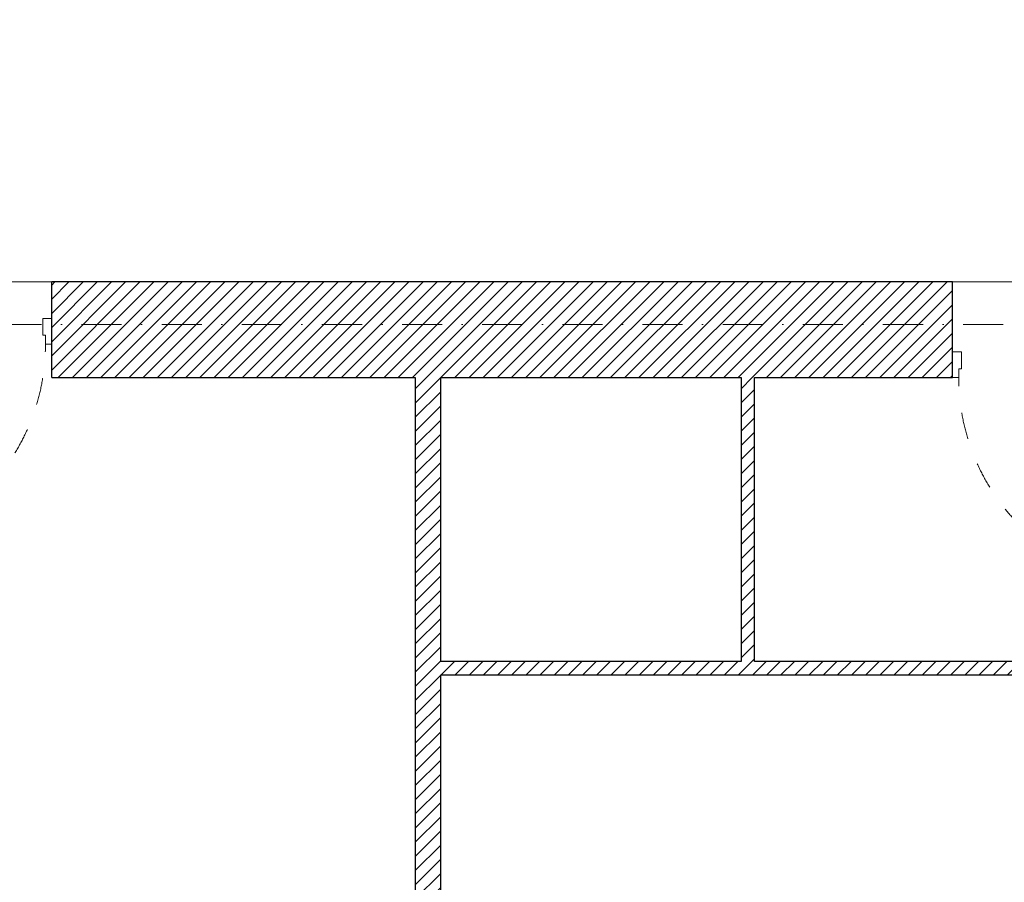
# Model space of a CAD drawing. Header units: millimetres. Extents: x 172139 to 266886, y 89525 to 138225.
# Tile 34 of 72: x 198517 to 202941, y 110700 to 114575. Entities that reach past the tile are written whole.
import ezdxf
from ezdxf.enums import TextEntityAlignment as Align

# ---------------------------------------------------------------- set-up
doc = ezdxf.new("R2010")
doc.units = ezdxf.units.MM
doc.header["$MEASUREMENT"] = 0
doc.linetypes.add('Kropki i Kreski', pattern=[360, 180, -90, 0, -90])
doc.linetypes.add('Przerywana', pattern=[240, 120, -120])
for name, color, linetype in [('Drzwi ArchiCAD', 7, 'Continuous'), ('Konstrukcja - Siatki mod', 7, 'Continuous'), ('KR_INW', 7, 'Continuous'), ('NAPIS_SODON', 7, 'Continuous'), ('Znaczniki drzwi ArchiCADa', 7, 'Continuous')]:
    doc.layers.add(name, color=color, linetype=linetype)
for name, color, linetype, lineweight in [('Drzwi ArchiCAD_Nr_pióra__1', 7, 'Continuous', 13), ('Drzwi ArchiCAD_Nr_pióra__27', 7, 'Continuous', 25), ('KR_INW_Nr_pióra__101', 252, 'Continuous', 5), ('KR_INW_Nr_pióra__27', 7, 'Continuous', 25), ('NAPIS_SODON_Nr_pióra__121', 255, 'Continuous', 0), ('Znaczniki drzwi ArchiCADa_Nr_pióra__7', 7, 'Continuous', 13)]:
    doc.layers.add(name, color=color, linetype=linetype, lineweight=lineweight)
doc.layers.add('Konstrukcja - Siatki mod_Nr_pióra__48', color=7, linetype='Continuous', lineweight=15, true_color=0xa80f02)
doc.layers.add('Znaczniki drzwi ArchiCADa_Nr_pióra__20', color=7, linetype='Continuous', lineweight=13, true_color=0xb00000)
doc.styles.add('GENERATED_STYLE_1', font='txt')
pattern_1 = [(45, (0, 0), (-31.819804, 31.819804), [])]

# ---------------------------------------------------------------- blocks, each defined once
blk = doc.blocks.new('Strop_2', base_point=(188316, 115154.1))
at = {"layer": 'NAPIS_SODON_Nr_pióra__121', "linetype": 'Continuous', "flags": 128}
blk.add_lwpolyline([(224893.2, 113397.6), (205242.2, 113397.6), (204667.3, 113397.6), (188316, 113397.6), (188316, 115154.1), (204667.3, 115154.1), (205241.5, 115154.1), (205242.2, 115154.1), (205242.2, 115394.1), (205241.5, 115154.1), (205174.5, 117823.2), (205315.4, 117824.8), (205315.4, 121145.6), (224463.2, 121145.6)], dxfattribs=at)
blk = doc.blocks.new('Drzwi 19_29')
at = {"layer": 'Drzwi ArchiCAD_Nr_pióra__1', "linetype": 'Continuous'}
for p, q in [((381.9, 0), (381.9, 843.7)), ((381.9, 843.7), (421.9, 843.7)), ((421.9, 843.7), (421.9, 0)), ((-421.9, 0), (-449.9, 0)), ((-449.9, 0), (-449.9, -115)), ((-421.9, -40), (-421.9, 0)), ((421.9, 0), (381.9, 0)), ((449.9, 0), (421.9, 0)), ((421.9, 0), (421.9, -40)), ((449.9, -115), (449.9, 0)), ((-409.9, -40), (-421.9, -40)), ((-409.9, -115), (-409.9, -40)), ((421.9, -40), (409.9, -40)), ((409.9, -40), (409.9, -115)), ((-449.9, -115), (-409.9, -115)), ((409.9, -115), (449.9, -115))]:
    blk.add_line(p, q, dxfattribs=at)
at = {"layer": 'Drzwi ArchiCAD_Nr_pióra__1', "linetype": 'Przerywana'}
blk.add_arc((421.9, 0), 843.7, 90, 180, dxfattribs=at)
at = {"layer": 'Drzwi ArchiCAD_Nr_pióra__27', "linetype": 'Continuous'}
for p, q in [((-449.9, 0), (-449.9, -115)), ((449.9, 0), (449.9, -115))]:
    blk.add_line(p, q, dxfattribs=at)
blk = doc.blocks.new('Znacznik Wym 19_24')
at = {"layer": 'Znaczniki drzwi ArchiCADa_Nr_pióra__20', "linetype": 'Continuous'}
blk.add_line((0, -365), (0, 300), dxfattribs=at)
at = {"layer": 'Znaczniki drzwi ArchiCADa_Nr_pióra__7', "style": 'GENERATED_STYLE_1'}
for tag, p in [('AC_MarkerText_2', (-17.6, -84.3)), ('AC_MarkerText_3', (182.4, -84.3))]:
    blk.add_attdef(tag, text='', height=100, rotation=90, dxfattribs=at).set_placement(p, align=Align.BOTTOM_LEFT)
blk = doc.blocks.new('Ściana_90', base_point=(200293.6, 113397.6))
at = {"layer": 'KR_INW_Nr_pióra__101', "linetype": 'Continuous'}
h = blk.add_hatch(dxfattribs=at)
h.set_pattern_fill('Cegła_licówka', color=256, style=0, pattern_type=2)
h.set_pattern_definition(pattern_1)
h.paths.add_polyline_path([(200293.6, 112967.6), (200293.6, 108950.9), (200408.6, 108950.9), (200408.6, 112967.6)])
h = blk.add_hatch(dxfattribs=at)
h.set_pattern_fill('Cegła_licówka', color=256, style=0, pattern_type=2)
h.set_pattern_definition(pattern_1)
h.paths.add_polyline_path([(200293.6, 107385.1), (200408.6, 107385.1), (200408.6, 108051.2), (200293.6, 108051.2)])
at = {"layer": 'KR_INW_Nr_pióra__27', "linetype": 'Continuous'}
for p, q in [((200293.6, 108950.9), (200408.6, 108950.9)), ((200293.6, 108051.2), (200408.6, 108051.2))]:
    blk.add_line(p, q, dxfattribs=at)
at = {"layer": 'KR_INW_Nr_pióra__27', "linetype": 'Continuous', "flags": 128}
for points in [[(200293.6, 112967.6), (200293.6, 108950.9)], [(200408.6, 111692.9), (200408.6, 112967.6)], [(200408.6, 108950.9), (200408.6, 111632.9)], [(200293.6, 108051.2), (200293.6, 107385.1)], [(200408.6, 107385.1), (200408.6, 108051.2)]]:
    blk.add_lwpolyline(points, dxfattribs=at)
at = {"layer": 'Drzwi ArchiCAD', "linetype": 'Continuous', "xscale": -1, "zscale": 1000, "rotation": 90}
blk.add_blockref('Drzwi 19_29', (200293.6, 108501), dxfattribs=at)
at = {"layer": 'Znaczniki drzwi ArchiCADa', "color": 14, "lineweight": 13, "true_color": 0xb00000}
ref = blk.add_blockref('Znacznik Wym 19_24', (200408.6, 108501), dxfattribs=dict(at, rotation=270))
ref.add_attrib('AC_MarkerText_2', '82', dxfattribs={"layer": 'Znaczniki drzwi ArchiCADa_Nr_pióra__7', "color": 7, "height": 100, "rotation": 360, "style": 'GENERATED_STYLE_1'}).set_placement((200293.6, 108549.3), align=Align.BOTTOM_LEFT)
ref.add_attrib('AC_MarkerText_3', '206', dxfattribs={"layer": 'Znaczniki drzwi ArchiCADa_Nr_pióra__7', "color": 7, "height": 100, "rotation": 360, "style": 'GENERATED_STYLE_1'}).set_placement((200293.6, 108349.3), align=Align.BOTTOM_LEFT)
blk = doc.blocks.new('Ściana_91', base_point=(200293.6, 111632.9))
at = {"layer": 'KR_INW_Nr_pióra__101', "linetype": 'Continuous'}
h = blk.add_hatch(dxfattribs=at)
h.set_pattern_fill('Cegła_licówka', color=256, style=0, pattern_type=2)
h.set_pattern_definition(pattern_1)
h.paths.add_polyline_path([(200408.6, 111632.9), (204370.1, 111632.9), (204370.1, 111692.9), (200408.6, 111692.9)])
at = {"layer": 'KR_INW_Nr_pióra__27', "linetype": 'Continuous', "flags": 128}
for points in [[(201758, 111692.9), (200408.6, 111692.9)], [(203949.8, 111692.9), (201818, 111692.9)], [(204370.1, 111632.9), (204370.1, 111692.9)], [(200408.6, 111632.9), (203950.1, 111632.9)]]:
    blk.add_lwpolyline(points, dxfattribs=at)
blk = doc.blocks.new('Ściana_92', base_point=(201758, 111632.9))
at = {"layer": 'KR_INW_Nr_pióra__101', "linetype": 'Continuous'}
h = blk.add_hatch(dxfattribs=at)
h.set_pattern_fill('Cegła_licówka', color=256, style=0, pattern_type=2)
h.set_pattern_definition(pattern_1)
h.paths.add_polyline_path([(201818, 111692.9), (201818, 112967.6), (201758, 112967.6), (201758, 111692.9)])
at = {"layer": 'KR_INW_Nr_pióra__27', "linetype": 'Continuous', "flags": 128}
for points in [[(201758, 112967.6), (201758, 111692.9)], [(201818, 111692.9), (201818, 112967.6)]]:
    blk.add_lwpolyline(points, dxfattribs=at)
blk = doc.blocks.new('Drzwi 19_44')
at = {"layer": 'Drzwi ArchiCAD_Nr_pióra__1', "linetype": 'Continuous'}
for p, q in [((430.5, 0), (430.5, 941.1)), ((430.5, 941.1), (470.5, 941.1)), ((470.5, 941.1), (470.5, 0)), ((-470.5, 0), (-498.5, 0)), ((-498.5, 0), (-498.5, -115)), ((-470.5, -40), (-470.5, 0)), ((470.5, 0), (430.5, 0)), ((498.5, 0), (470.5, 0)), ((470.5, 0), (470.5, -40)), ((498.5, -115), (498.5, 0)), ((-458.5, -40), (-470.5, -40)), ((-458.5, -115), (-458.5, -40)), ((470.5, -40), (458.5, -40)), ((458.5, -40), (458.5, -115)), ((-498.5, -115), (-458.5, -115)), ((458.5, -115), (498.5, -115))]:
    blk.add_line(p, q, dxfattribs=at)
at = {"layer": 'Drzwi ArchiCAD_Nr_pióra__1', "linetype": 'Przerywana'}
blk.add_arc((470.5, 0), 941.1, 90, 180, dxfattribs=at)
at = {"layer": 'Drzwi ArchiCAD_Nr_pióra__27', "linetype": 'Continuous'}
for p, q in [((-498.5, 0), (-498.5, -115)), ((498.5, 0), (498.5, -115))]:
    blk.add_line(p, q, dxfattribs=at)
blk = doc.blocks.new('Drzwi 19_49')
at = {"layer": 'Drzwi ArchiCAD_Nr_pióra__1', "linetype": 'Continuous'}
for p, q in [((429.2, 0), (429.2, 938.3)), ((429.2, 938.3), (469.2, 938.3)), ((469.2, 938.3), (469.2, 0)), ((-469.2, 0), (-497.2, 0)), ((-497.2, 0), (-497.2, -115)), ((-469.2, -40), (-469.2, 0)), ((469.2, 0), (429.2, 0)), ((497.2, 0), (469.2, 0)), ((469.2, 0), (469.2, -40)), ((497.2, -115), (497.2, 0)), ((-457.2, -40), (-469.2, -40)), ((-457.2, -115), (-457.2, -40)), ((469.2, -40), (457.2, -40)), ((457.2, -40), (457.2, -115)), ((-497.2, -115), (-457.2, -115)), ((457.2, -115), (497.2, -115))]:
    blk.add_line(p, q, dxfattribs=at)
at = {"layer": 'Drzwi ArchiCAD_Nr_pióra__1', "linetype": 'Przerywana'}
blk.add_arc((469.2, 0), 938.3, 90, 180, dxfattribs=at)
at = {"layer": 'Drzwi ArchiCAD_Nr_pióra__27', "linetype": 'Continuous'}
for p, q in [((-497.2, 0), (-497.2, -115)), ((497.2, 0), (497.2, -115))]:
    blk.add_line(p, q, dxfattribs=at)
blk = doc.blocks.new('Ściana_130', base_point=(209438.1, 113397.6))
at = {"layer": 'KR_INW_Nr_pióra__101', "linetype": 'Continuous'}
h = blk.add_hatch(dxfattribs=at)
h.set_pattern_fill('Cegła_licówka', color=256, style=0, pattern_type=2)
h.set_pattern_definition(pattern_1)
h.paths.add_polyline_path([(198660.6, 113232.6), (198660.6, 113117.6), (198660.6, 112967.6), (202708.4, 112967.6), (202708.4, 113082.6), (202708.4, 113397.6), (198660.6, 113397.6)])
at = {"layer": 'KR_INW_Nr_pióra__27', "linetype": 'Continuous'}
for p, q in [((198660.6, 113232.6), (198660.6, 113397.6)), ((202708.4, 113082.6), (202708.4, 113397.6)), ((198660.6, 113117.6), (198660.6, 113232.6)), ((198660.6, 112967.6), (198660.6, 113117.6)), ((202708.4, 112967.6), (202708.4, 113082.6))]:
    blk.add_line(p, q, dxfattribs=at)
at = {"layer": 'KR_INW_Nr_pióra__27', "linetype": 'Continuous', "flags": 128}
for points in [[(202708.4, 113397.6), (198660.6, 113397.6)], [(198660.6, 112967.6), (200293.6, 112967.6)], [(200408.6, 112967.6), (201758, 112967.6)], [(201818, 112967.6), (202708.4, 112967.6)]]:
    blk.add_lwpolyline(points, dxfattribs=at)
at = {"layer": 'Drzwi ArchiCAD', "linetype": 'Continuous', "zscale": 1000, "rotation": 180}
blk.add_blockref('Drzwi 19_49', (198163.4, 113117.6), dxfattribs=at)
at = {"layer": 'Drzwi ArchiCAD', "linetype": 'Continuous', "xscale": -1, "zscale": 1000, "rotation": 180}
blk.add_blockref('Drzwi 19_44', (203206.9, 112967.6), dxfattribs=at)
blk = doc.blocks.new('Standardowy znacznik siatki_10')
at = {"layer": 'Konstrukcja - Siatki mod_Nr_pióra__48', "linetype": 'Kropki i Kreski'}
blk.add_line((1000, 0), (72912, 0), dxfattribs=at)

msp = doc.modelspace()

# ---------------------------------------------------------------- block references
at = {"layer": 'Konstrukcja - Siatki mod', "color": 8, "linetype": 'Continuous', "lineweight": 13, "zscale": 1000}
msp.add_blockref('Standardowy znacznik siatki_10', (177989.3, 113205.9), dxfattribs=at)
at = {"layer": 'KR_INW'}
for name, p in [('Ściana_130', (209438.1, 113397.6)), ('Ściana_90', (200293.6, 113397.6)), ('Ściana_92', (201758, 111632.9)), ('Ściana_91', (200293.6, 111632.9))]:
    msp.add_blockref(name, p, dxfattribs=at)
at = {"layer": 'NAPIS_SODON', "color": 255, "linetype": 'Continuous', "lineweight": 0}
msp.add_blockref('Strop_2', (188316, 115154.1), dxfattribs=at)

doc.saveas('drawing.dxf')
